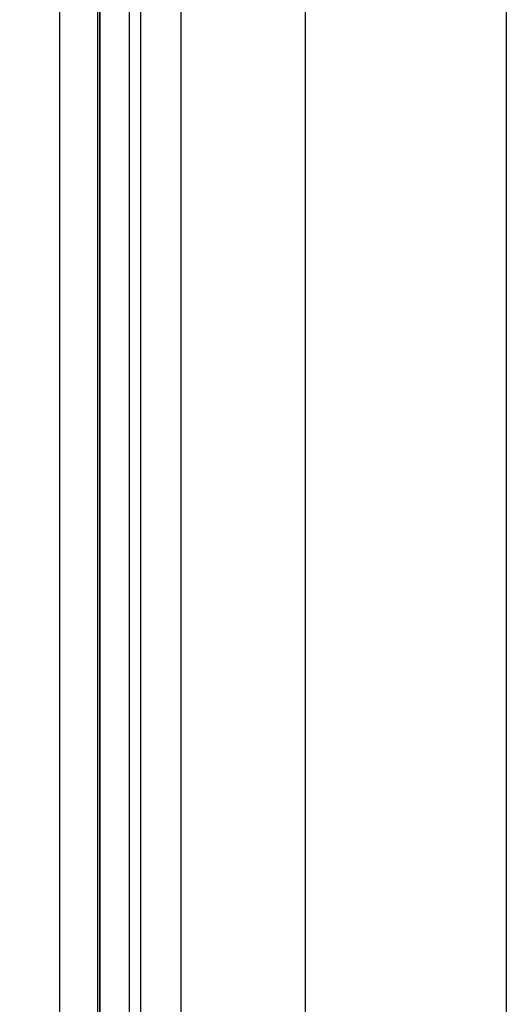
# Model space of a CAD drawing. Header units: millimetres. Extents: x -15 to 7, y 1 to 148.
# Tile 161 of 256: x -5.34 to -4.16, y 36.81 to 39.21. Entities that reach past the tile are written whole.
import ezdxf

# ---------------------------------------------------------------- set-up
doc = ezdxf.new("R2010")
doc.units = ezdxf.units.MM
doc.header["$MEASUREMENT"] = 0
doc.layers.add('Default', color=7, linetype='Continuous', true_color=0x000000)

msp = doc.modelspace()

# ---------------------------------------------------------------- linework, layer by layer
at = {"layer": 'Default', "color": 171, "true_color": 0x8080ff}
for points in [[(-5.051, 75.396), (-5.051, 27.5358)], [(-4.9524, 70.4573), (-4.9524, 1.062)], [(-4.1597, 27.6838), (-4.1597, 69.8869)], [(-5.1547, 27.6838), (-5.1547, 69.6334)], [(-5.0781, 27.5764), (-5.0781, 69.5618)]]:
    msp.add_lwpolyline(points, dxfattribs=at)
at = {"layer": 'Default', "color": 254, "true_color": 0xcad1ee}
for points in [[(-5.1497, 6.6918), (-5.1497, 71.2156)], [(-5.1497, 69.6998), (-5.1497, 6.9734)], [(-4.6497, 6.9603), (-4.6497, 69.7052)], [(-5.2473, 9.1952), (-5.2473, 68.0393)], [(-5.1497, 9.1926), (-5.1497, 68.0403)]]:
    msp.add_lwpolyline(points, dxfattribs=at)
at = {"layer": 'Default', "color": 254, "true_color": 0xcad1ee, "extrusion": (0, 1, 0)}
for points in [[(4.1497, -107.6626), (7.0659, -107.5862)], [(5.345, -105.1304), (5.1497, -105.1355)], [(5.1497, -107.0118), (4.1497, -107.038)]]:
    msp.add_lwpolyline(points, dxfattribs=at)
at = {"layer": 'Default', "color": 171, "true_color": 0x8080ff, "extrusion": (0, 1, 0)}
msp.add_lwpolyline([(5.0781, -103.2618), (4.9524, -106.8618)], dxfattribs=at)

doc.saveas('drawing.dxf')
